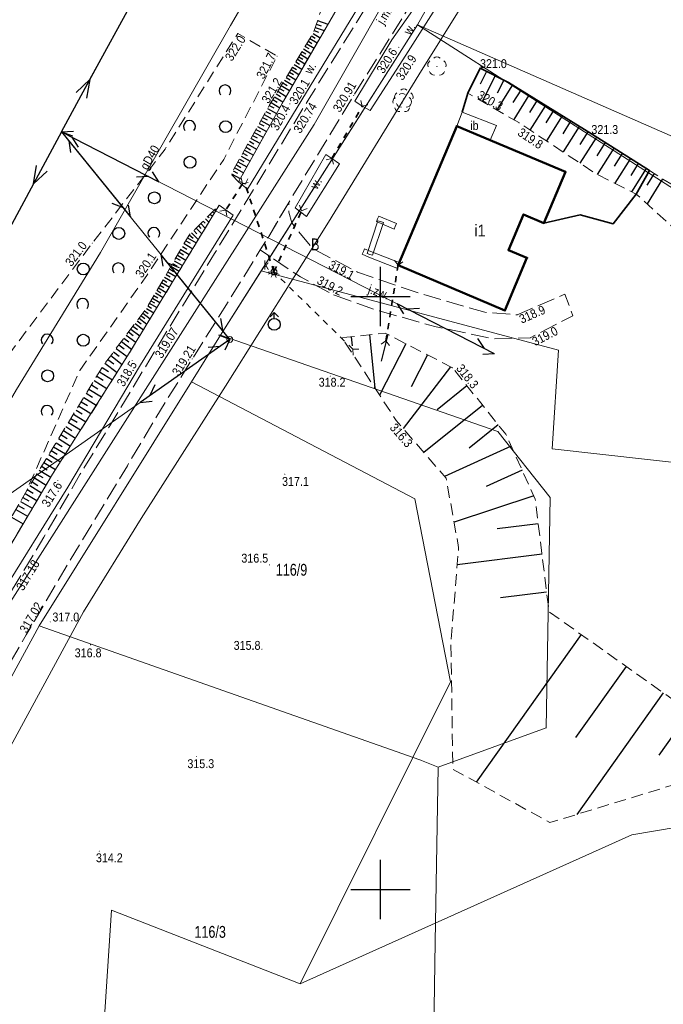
# Model space of a CAD drawing. Header units: metres. Extents: x 7423100 to 7431699, y 5527887 to 5533362.
# Tile 18 of 114: x 7427770 to 7427824, y 5529790 to 5529873. Entities that reach past the tile are written whole.
import ezdxf
from ezdxf.enums import TextEntityAlignment as Align

# ---------------------------------------------------------------- set-up
doc = ezdxf.new("R2010")
doc.units = ezdxf.units.M
doc.header["$MEASUREMENT"] = 0
for name, pattern in [('1.0_0.5', [1.5, 1, -0.5]), ('1.5_0.5', [2, 1.5, -0.5]), ('219-500', [0]), ('otkz_500', [1, 0.5, -0.5]), ('suep_nn_500', [0]), ('sutp_500', [0])]:
    doc.linetypes.add(name, pattern=pattern)
doc.layers.get('0').update_dxf_attribs({"color": 2, "linetype": 'CONTINUOUS', "lineweight": 5})
for name, color, linetype in [('000 Inne (niezydentyfikowane)', 7, 'CONTINUOUS'), ('203-punkt graniczny', 7, 'CONTINUOUS'), ('210-oznaczenie konturu użytku gruntowego', 7, 'CONTINUOUS'), ('211-numer działki ewidencyjnej', 7, 'CONTINUOUS'), ('217-kontur klasyfikacyjny', 7, 'CONTINUOUS'), ('218-kontur użytku gruntowego', 7, 'CONTINUOUS'), ('219-działka ewidencyjna', 7, 'CONTINUOUS'), ('312-budynek ewidencyjny', 7, 'CONTINUOUS'), ('312-oznaczenie budynku ewidencyjnego-Atr117', 7, 'CONTINUOUS'), ('drzewo liściaste', 7, 'CONTINUOUS'), ('hydrant', 7, 'CONTINUOUS'), ('inna budowla', 7, 'CONTINUOUS'), ('inna budowla-Atr17', 7, 'CONTINUOUS'), ('jezdnia', 7, 'CONTINUOUS'), ('jezdnia-Atr17', 7, 'CONTINUOUS'), ('ogrodzenie trwałe', 7, 'CONTINUOUS'), ('pikieta naturalna', 7, 'CONTINUOUS'), ('pikieta naturalna-Atr2', 7, 'CONTINUOUS'), ('pikieta sztuczna', 7, 'CONTINUOUS'), ('pikieta sztuczna-Atr2', 7, 'CONTINUOUS'), ('przepust', 7, 'CONTINUOUS'), ('przewód elektroenergetyczny niskiego napięcia', 7, 'CONTINUOUS'), ('przewód gazowy', 7, 'CONTINUOUS'), ('przewód gazowy-Atr1', 7, 'CONTINUOUS'), ('przewód telekomunikacyjny napowietrzny', 7, 'CONTINUOUS'), ('przewód wodociągowy', 7, 'CONTINUOUS'), ('Punkt budynku', 7, 'CONTINUOUS'), ('rów przydrożny (poligon)', 7, 'CONTINUOUS'), ('rów przydrożny (poligon)-Atr17', 7, 'CONTINUOUS'), ('skarpa nieumocniona', 7, 'CONTINUOUS'), ('studnia kanalizacyjna', 7, 'CONTINUOUS'), ('studnia kanalizacyjna-Atr17', 7, 'CONTINUOUS'), ('słup przewodów napowietrznych', 7, 'CONTINUOUS'), ('Wstawianie ramki sekcyjnej z opisem', 7, 'CONTINUOUS'), ('zadrzewienie  zakrzewienie', 7, 'CONTINUOUS'), ('ściana oporowa (linia)', 7, 'CONTINUOUS')]:
    doc.layers.add(name, color=color, linetype=linetype)
doc.styles.get("Standard").update_dxf_attribs({"font": 'Working1250.shx', "width": 0.75})
doc.linetypes.add('902-500', pattern='A,3.75,0,[1,ksztalty.shx,S=0.5,R=0,X=0,Y=0],3.75', length=7.5)
doc.linetypes.add('otdn_500', pattern='A,5,0,[21,ksztalty.shx,S=0.5,R=0,X=0,Y=0]', length=5)

# ---------------------------------------------------------------- blocks, each defined once
blk = doc.blocks.new('PUNKTBUD')
at = {"color": 0}
blk.add_circle((0, 0), 0.045, dxfattribs=at)
blk = doc.blocks.new('203')
at = {"linetype": 'Continuous', "lineweight": 0}
h = blk.add_hatch(color=0, dxfattribs=at)
edge = h.paths.add_edge_path()
edge.add_arc((0, 0), 0.045, 0, 360)
blk = doc.blocks.new('IB05')
at = {"color": 0, "linetype": 'Continuous', "lineweight": 13}
for q in [(0.354, 0.354), (0.354, -0.354)]:
    blk.add_line((0, 0), q, dxfattribs=at)
blk = doc.blocks.new('PW01')
at = {"linetype": 'Continuous', "lineweight": 13}
h = blk.add_hatch(color=0, dxfattribs=at)
edge = h.paths.add_edge_path()
edge.add_arc((0, 0), 0.045, 0, 360)
blk = doc.blocks.new('OP021')
at = {"linetype": 'Continuous', "lineweight": 13}
h = blk.add_hatch(color=0, dxfattribs=at)
edge = h.paths.add_edge_path()
edge.add_arc((0, 0), 0.05, 0, 360)
at = {"color": 0, "linetype": 'Continuous', "lineweight": 13}
for centre, start, end in [((-0.38, 0.124), 121.308, 202.548), ((0, 0.4), 49.272, 130.728), ((0.38, 0.124), 337.452, 58.692), ((-0.235, -0.324), 193.221, 274.871), ((0.235, -0.324), 265.129, 346.779)]:
    blk.add_arc(centre, 0.4, start, end, dxfattribs=at)
blk = doc.blocks.new('OTZK1')
at = {"color": 0, "linetype": 'Continuous'}
blk.add_circle((0, 0), 0.5, dxfattribs=at)
blk = doc.blocks.new('OTZK2')
at = {"color": 0, "linetype": 'Continuous'}
blk.add_arc((0, 0), 0.5, 318.85, 221.162, dxfattribs=at)
blk = doc.blocks.new('SUTP')
at = {"color": 0, "linetype": 'Continuous'}
for p, q in [((0, 0), (0.866, 0.5)), ((0, 0), (9.232, 0)), ((1.866, -0.5), (1, 0)), ((7.366, -0.5), (8.232, 0)), ((9.232, 0), (8.366, 0.5))]:
    blk.add_line(p, q, dxfattribs=at)
blk = doc.blocks.new('US15')
at = {"color": 0, "linetype": 'Continuous', "lineweight": 13}
blk.add_circle((0, 0), 0.25, dxfattribs=at)
blk = doc.blocks.new('SUWH')
at = {"color": 0, "linetype": 'Continuous'}
for p in [(-0.354, 0.646), (0, 0.5), (0.354, 0.646)]:
    blk.add_line(p, (0, 1), dxfattribs=at)
blk.add_circle((0, 0), 0.5, dxfattribs=at)
blk = doc.blocks.new('SUEP1')
at = {"color": 0, "linetype": 'Continuous'}
for p, q in [((0, 0), (5, 0)), ((5, 0), (3.5, 0.5)), ((5, 0), (3.5, -0.5)), ((5, 0), (15, 0)), ((15, 0), (13.5, 0.5)), ((15, 0), (13.5, -0.5))]:
    blk.add_line(p, q, dxfattribs=at)
blk = doc.blocks.new('RAMKA500K')
at = {"color": 0}
for p, q in [((200, 97.5), (200, 102.5)), ((197.5, 100), (202.5, 100)), ((200, 47.5), (200, 52.5)), ((197.5, 50), (202.5, 50))]:
    blk.add_line(p, q, dxfattribs=at)

msp = doc.modelspace()

# ---------------------------------------------------------------- linework, layer by layer
at = {"layer": '000 Inne (niezydentyfikowane)', "color": 7, "linetype": 'Continuous', "lineweight": 25, "flags": 128}
for points in [[(7427794.69, 5529873.24), (7427795.56, 5529872.94)], [(7427794.4, 5529872.4), (7427794.75, 5529872.28)], [(7427794.49, 5529872.66), (7427795.25, 5529872.4)], [(7427794.58, 5529872.94), (7427794.99, 5529872.8)], [(7427793.91, 5529871.51), (7427794.21, 5529871.32)], [(7427794.04, 5529871.73), (7427794.65, 5529871.36)], [(7427794.18, 5529871.95), (7427794.47, 5529871.76)], [(7427794.31, 5529872.17), (7427794.9, 5529871.8)], [(7427793.37, 5529870.63), (7427793.69, 5529870.44)], [(7427793.51, 5529870.85), (7427794.13, 5529870.47)], [(7427793.64, 5529871.07), (7427793.95, 5529870.88)], [(7427793.77, 5529871.29), (7427794.39, 5529870.91)], [(7427792.98, 5529869.98), (7427793.62, 5529869.59)], [(7427793.11, 5529870.19), (7427793.43, 5529870)], [(7427793.24, 5529870.41), (7427793.87, 5529870.03)], [(7427792.45, 5529869.11), (7427793.11, 5529868.71)], [(7427792.58, 5529869.33), (7427792.91, 5529869.13)], [(7427792.71, 5529869.55), (7427793.37, 5529869.15)], [(7427792.84, 5529869.77), (7427793.17, 5529869.57)], [(7427808.94, 5529868.96), (7427808.4, 5529867.9)], [(7427791.9, 5529868.22), (7427792.59, 5529867.8)], [(7427792.04, 5529868.44), (7427792.38, 5529868.24)], [(7427792.18, 5529868.67), (7427792.85, 5529868.26)], [(7427792.31, 5529868.89), (7427792.65, 5529868.69)], [(7427809.66, 5529868.6), (7427808.57, 5529866.43)], [(7427810.4, 5529868.23), (7427809.84, 5529867.12)], [(7427791.34, 5529867.3), (7427792.05, 5529866.86)], [(7427791.48, 5529867.53), (7427791.83, 5529867.32)], [(7427791.62, 5529867.76), (7427792.32, 5529867.34)], [(7427791.76, 5529867.99), (7427792.11, 5529867.78)], [(7427811.12, 5529867.82), (7427809.81, 5529865.71)], [(7427811.81, 5529867.39), (7427811.16, 5529866.35)], [(7427790.91, 5529866.58), (7427791.27, 5529866.36)], [(7427791.05, 5529866.82), (7427791.77, 5529866.39)], [(7427791.2, 5529867.06), (7427791.55, 5529866.84)], [(7427812.5, 5529866.96), (7427811.22, 5529864.9)], [(7427813.19, 5529866.54), (7427812.55, 5529865.51)], [(7427790.47, 5529865.84), (7427791.23, 5529865.42)], [(7427790.61, 5529866.1), (7427790.99, 5529865.89)], [(7427790.76, 5529866.34), (7427791.5, 5529865.89)], [(7427813.89, 5529866.1), (7427812.59, 5529864.02)], [(7427814.59, 5529865.67), (7427813.94, 5529864.62)], [(7427789.91, 5529864.83), (7427790.67, 5529864.41)], [(7427790.05, 5529865.08), (7427790.43, 5529864.87)], [(7427790.19, 5529865.34), (7427790.95, 5529864.92)], [(7427790.33, 5529865.59), (7427790.71, 5529865.38)], [(7427815.3, 5529865.23), (7427813.98, 5529863.11)], [(7427789.49, 5529864.07), (7427789.87, 5529863.87)], [(7427789.63, 5529864.33), (7427790.39, 5529863.91)], [(7427789.77, 5529864.58), (7427790.15, 5529864.37)], [(7427816.01, 5529864.78), (7427815.35, 5529863.71)], [(7427816.74, 5529864.33), (7427815.39, 5529862.17)], [(7427789.08, 5529863.32), (7427789.83, 5529862.9)], [(7427789.21, 5529863.57), (7427789.59, 5529863.36)], [(7427789.35, 5529863.82), (7427790.11, 5529863.41)], [(7427817.47, 5529863.88), (7427816.79, 5529862.79)], [(7427818.2, 5529863.42), (7427816.81, 5529861.23)], [(7427788.52, 5529862.32), (7427789.27, 5529861.91)], [(7427788.66, 5529862.57), (7427789.03, 5529862.36)], [(7427788.8, 5529862.82), (7427789.55, 5529862.41)], [(7427788.94, 5529863.07), (7427789.31, 5529862.86)], [(7427818.93, 5529862.96), (7427818.24, 5529861.85)], [(7427819.66, 5529862.49), (7427818.26, 5529860.28)], [(7427788.11, 5529861.57), (7427788.48, 5529861.37)], [(7427788.25, 5529861.82), (7427788.99, 5529861.41)], [(7427788.38, 5529862.07), (7427788.76, 5529861.86)], [(7427820.37, 5529862.05), (7427819.69, 5529860.97)], [(7427821.06, 5529861.61), (7427819.74, 5529859.53)], [(7427787.7, 5529860.83), (7427788.44, 5529860.42)], [(7427787.84, 5529861.08), (7427788.21, 5529860.87)], [(7427787.97, 5529861.33), (7427788.72, 5529860.91)], [(7427821.72, 5529861.19), (7427821.09, 5529860.18)], [(7427822.38, 5529860.78), (7427821.15, 5529858.82)], [(7427787.43, 5529860.34), (7427788.16, 5529859.93)], [(7427787.56, 5529860.58), (7427787.93, 5529860.38)], [(7427823.06, 5529860.35), (7427822.44, 5529859.36)], [(7427823.78, 5529859.91), (7427822.47, 5529857.79)], [(7427785.24, 5529856.54), (7427785.52, 5529856.25)], [(7427785.44, 5529856.73), (7427785.55, 5529856.62)], [(7427785.64, 5529856.93), (7427785.82, 5529856.75)], [(7427785.84, 5529857.13), (7427785.9, 5529857.06)], [(7427786.04, 5529857.33), (7427786.12, 5529857.24)], [(7427784.44, 5529855.74), (7427784.92, 5529855.26)], [(7427784.64, 5529855.94), (7427784.85, 5529855.73)], [(7427784.84, 5529856.14), (7427785.22, 5529855.76)], [(7427785.04, 5529856.34), (7427785.2, 5529856.17)], [(7427783.72, 5529854.94), (7427784.46, 5529854.51)], [(7427783.87, 5529855.18), (7427784.2, 5529854.9)], [(7427784.06, 5529855.37), (7427784.63, 5529854.79)], [(7427784.24, 5529855.55), (7427784.5, 5529855.28)], [(7427783.29, 5529854.2), (7427783.65, 5529853.99)], [(7427783.43, 5529854.45), (7427784.16, 5529854.02)], [(7427783.58, 5529854.69), (7427783.94, 5529854.48)], [(7427782.73, 5529853.24), (7427783.09, 5529853.04)], [(7427782.87, 5529853.48), (7427783.58, 5529853.06)], [(7427783.01, 5529853.72), (7427783.37, 5529853.51)], [(7427783.15, 5529853.96), (7427783.87, 5529853.54)], [(7427782.32, 5529852.54), (7427783.02, 5529852.13)], [(7427782.46, 5529852.77), (7427782.81, 5529852.57)], [(7427782.59, 5529853.01), (7427783.3, 5529852.6)], [(7427781.79, 5529851.62), (7427782.46, 5529851.23)], [(7427781.92, 5529851.85), (7427782.26, 5529851.65)], [(7427782.05, 5529852.08), (7427782.74, 5529851.68)], [(7427782.19, 5529852.31), (7427782.53, 5529852.11)], [(7427781.27, 5529850.73), (7427781.93, 5529850.34)], [(7427781.4, 5529850.95), (7427781.73, 5529850.75)], [(7427781.53, 5529851.17), (7427782.19, 5529850.78)], [(7427781.66, 5529851.39), (7427781.99, 5529851.2)], [(7427780.88, 5529850.07), (7427781.21, 5529849.88)], [(7427781.01, 5529850.29), (7427781.66, 5529849.91)], [(7427781.14, 5529850.51), (7427781.47, 5529850.31)], [(7427780.38, 5529849.2), (7427780.69, 5529849.02)], [(7427780.5, 5529849.42), (7427781.14, 5529849.05)], [(7427780.63, 5529849.63), (7427780.95, 5529849.45)], [(7427780.76, 5529849.85), (7427781.4, 5529849.48)], [(7427779.79, 5529848.38), (7427780.11, 5529848.13)], [(7427779.95, 5529848.58), (7427780.57, 5529848.11)], [(7427780.1, 5529848.78), (7427780.4, 5529848.55)], [(7427780.25, 5529848.98), (7427780.88, 5529848.62)], [(7427779.12, 5529847.49), (7427779.49, 5529847.21)], [(7427779.3, 5529847.72), (7427780.01, 5529847.19)], [(7427779.47, 5529847.95), (7427779.81, 5529847.69)], [(7427779.63, 5529848.16), (7427780.3, 5529847.66)], [(7427778.56, 5529846.74), (7427779.36, 5529846.13)], [(7427778.75, 5529847), (7427779.14, 5529846.7)], [(7427778.94, 5529847.25), (7427779.69, 5529846.67)], [(7427797.53, 5529846.6), (7427797.61, 5529845.84)], [(7427799.05, 5529846.77), (7427799.52, 5529842.28)], [(7427800.61, 5529846.8), (7427800.06, 5529844.54)], [(7427777.93, 5529845.91), (7427778.38, 5529845.58)], [(7427778.15, 5529846.2), (7427779.01, 5529845.55)], [(7427778.36, 5529846.47), (7427778.77, 5529846.16)], [(7427796.77, 5529846.52), (7427796.77, 5529846.49)], [(7427802.14, 5529846.01), (7427799.91, 5529841.68)], [(7427777.25, 5529845.01), (7427778.22, 5529844.27)], [(7427777.48, 5529845.32), (7427777.95, 5529844.96)], [(7427777.71, 5529845.62), (7427778.63, 5529844.93)], [(7427803.96, 5529845.07), (7427802.58, 5529842.39)], [(7427776.76, 5529844.36), (7427777.78, 5529843.58)], [(7427777, 5529844.69), (7427777.5, 5529844.31)], [(7427805.9, 5529844.07), (7427801.89, 5529838.87)], [(7427776.07, 5529843.28), (7427776.62, 5529842.94)], [(7427776.29, 5529843.64), (7427777.39, 5529842.97)], [(7427776.52, 5529844.01), (7427777.07, 5529843.67)], [(7427775.63, 5529842.55), (7427776.16, 5529842.22)], [(7427775.85, 5529842.91), (7427776.93, 5529842.25)], [(7427807.28, 5529842.46), (7427804.77, 5529840.45)], [(7427775.18, 5529841.83), (7427775.72, 5529841.5)], [(7427775.4, 5529842.19), (7427776.48, 5529841.53)], [(7427774.53, 5529840.77), (7427775.58, 5529840.12)], [(7427774.75, 5529841.12), (7427775.28, 5529840.8)], [(7427774.97, 5529841.47), (7427776.03, 5529840.82)], [(7427808.6, 5529840.81), (7427803.64, 5529836.85)], [(7427774.1, 5529840.07), (7427775.14, 5529839.43)], [(7427774.32, 5529840.42), (7427774.84, 5529840.1)], [(7427773.68, 5529839.37), (7427774.71, 5529838.74)], [(7427773.89, 5529839.72), (7427774.41, 5529839.4)], [(7427809.91, 5529839.18), (7427807.46, 5529837.22)], [(7427773.05, 5529838.35), (7427773.56, 5529838.03)], [(7427773.26, 5529838.69), (7427774.28, 5529838.06)], [(7427773.47, 5529839.03), (7427773.98, 5529838.71)], [(7427772.64, 5529837.67), (7427773.14, 5529837.36)], [(7427772.84, 5529838.01), (7427773.85, 5529837.39)], [(7427772.02, 5529836.67), (7427773.01, 5529836.06)], [(7427772.23, 5529837), (7427772.72, 5529836.7)], [(7427772.43, 5529837.33), (7427773.43, 5529836.72)], [(7427811, 5529837.39), (7427805.38, 5529834.83)], [(7427771.62, 5529836.01), (7427772.6, 5529835.41)], [(7427771.82, 5529836.34), (7427772.31, 5529836.04)], [(7427771.02, 5529835.03), (7427771.51, 5529834.73)], [(7427771.22, 5529835.36), (7427772.2, 5529834.76)], [(7427771.42, 5529835.68), (7427771.9, 5529835.38)], [(7427811.93, 5529835.35), (7427808.91, 5529833.97)], [(7427770.62, 5529834.38), (7427771.11, 5529834.07)], [(7427770.82, 5529834.71), (7427771.8, 5529834.1)], [(7427770.02, 5529833.38), (7427771.03, 5529832.8)], [(7427770.21, 5529833.72), (7427770.71, 5529833.41)], [(7427770.42, 5529834.05), (7427771.41, 5529833.44)], [(7427769.63, 5529832.71), (7427770.63, 5529832.14)], [(7427769.83, 5529833.04), (7427770.33, 5529832.76)], [(7427812.91, 5529833.19), (7427806.19, 5529830.98)], [(7427769.25, 5529832.04), (7427770.24, 5529831.48)], [(7427769.44, 5529832.37), (7427769.94, 5529832.09)], [(7427768.88, 5529831.38), (7427769.86, 5529830.82)], [(7427813.29, 5529830.84), (7427809.83, 5529830.42)], [(7427813.61, 5529828.26), (7427806.46, 5529827.38)], [(7427814, 5529825.07), (7427810.1, 5529824.59)], [(7427816.91, 5529821.51), (7427808.07, 5529809.06)], [(7427820.69, 5529818.82), (7427816.43, 5529812.82)], [(7427823.82, 5529816.6), (7427816.53, 5529806.34)], [(7427826.06, 5529815.01), (7427823.45, 5529811.33)]]:
    msp.add_lwpolyline(points, dxfattribs=at)
at = {"layer": '217-kontur klasyfikacyjny', "color": 92, "linetype": 'Continuous', "lineweight": 18, "flags": 128}
for points in [[(7427807.79, 5529881.25), (7427803.1, 5529872.88)], [(7427794.41, 5529864.48), (7427803.54, 5529880.49)], [(7427881.31, 5529838.63), (7427803.1, 5529872.88)], [(7427803.1, 5529872.88), (7427833.37, 5529853.49)], [(7427803.1, 5529872.88), (7427881.31, 5529838.63)], [(7427780.58, 5529842.76), (7427794.41, 5529864.48)], [(7427789.94, 5529852.15), (7427786.5, 5529846.73)], [(7427815.01, 5529845.47), (7427789.94, 5529852.15)], [(7427786.5, 5529846.73), (7427784.05, 5529842.81)], [(7427814.46, 5529837.14), (7427815.01, 5529845.47)], [(7427766.66, 5529820.93), (7427780.58, 5529842.76)], [(7427784.05, 5529842.81), (7427771.21, 5529822.23)], [(7427802.88, 5529832.94), (7427784.05, 5529842.81)], [(7427784.05, 5529842.81), (7427802.88, 5529832.94)], [(7427826.78, 5529835.78), (7427814.46, 5529837.14)], [(7427805.89, 5529817.52), (7427802.88, 5529832.94)], [(7427802.88, 5529832.94), (7427805.89, 5529817.52)], [(7427771.21, 5529822.23), (7427768.21, 5529816.71)], [(7427793.23, 5529792.07), (7427805.89, 5529817.52)], [(7427805.89, 5529817.52), (7427793.23, 5529792.07)], [(7427821.19, 5529804.62), (7427845.94, 5529808.81)], [(7427845.94, 5529808.81), (7427821.19, 5529804.62)], [(7427793.23, 5529792.07), (7427821.19, 5529804.62)], [(7427821.19, 5529804.62), (7427793.23, 5529792.07)], [(7427774.82, 5529760.12), (7427777.3, 5529798.26)], [(7427777.3, 5529798.26), (7427774.82, 5529760.12)], [(7427777.3, 5529798.26), (7427793.23, 5529792.07)], [(7427793.23, 5529792.07), (7427777.3, 5529798.26)]]:
    msp.add_lwpolyline(points, dxfattribs=at)
at = {"layer": '218-kontur użytku gruntowego', "color": 3, "linetype": 'Continuous', "lineweight": 18, "flags": 128}
for points in [[(7427803.1, 5529872.88), (7427807.79, 5529881.25)], [(7427807.79, 5529881.25), (7427803.1, 5529872.88)], [(7427794.41, 5529864.48), (7427803.54, 5529880.49)], [(7427803.54, 5529880.49), (7427794.41, 5529864.48)], [(7427789.94, 5529852.15), (7427803.1, 5529872.88)], [(7427803.1, 5529872.88), (7427789.94, 5529852.15)], [(7427881.31, 5529838.63), (7427803.1, 5529872.88)], [(7427803.1, 5529872.88), (7427833.37, 5529853.49)], [(7427833.37, 5529853.49), (7427803.1, 5529872.88)], [(7427803.1, 5529872.88), (7427881.31, 5529838.63)], [(7427780.58, 5529842.76), (7427794.41, 5529864.48)], [(7427794.41, 5529864.48), (7427780.58, 5529842.76)], [(7427786.5, 5529846.73), (7427789.94, 5529852.15)], [(7427789.94, 5529852.15), (7427786.5, 5529846.73)], [(7427815.01, 5529845.47), (7427789.94, 5529852.15)], [(7427789.94, 5529852.15), (7427815.01, 5529845.47)], [(7427784.05, 5529842.81), (7427786.5, 5529846.73)], [(7427786.5, 5529846.73), (7427784.05, 5529842.81)], [(7427814.46, 5529837.14), (7427815.01, 5529845.47)], [(7427815.01, 5529845.47), (7427814.46, 5529837.14)], [(7427766.66, 5529820.93), (7427780.58, 5529842.76)], [(7427780.58, 5529842.76), (7427766.66, 5529820.93)], [(7427771.21, 5529822.23), (7427784.05, 5529842.81)], [(7427784.05, 5529842.81), (7427771.21, 5529822.23)], [(7427784.05, 5529842.81), (7427802.88, 5529832.94)], [(7427802.88, 5529832.94), (7427784.05, 5529842.81)], [(7427826.78, 5529835.78), (7427814.46, 5529837.14)], [(7427814.46, 5529837.14), (7427826.78, 5529835.78)], [(7427802.88, 5529832.94), (7427805.89, 5529817.52)], [(7427805.89, 5529817.52), (7427802.88, 5529832.94)], [(7427768.21, 5529816.71), (7427771.21, 5529822.23)], [(7427771.21, 5529822.23), (7427768.21, 5529816.71)], [(7427805.89, 5529817.52), (7427793.23, 5529792.07)], [(7427793.23, 5529792.07), (7427805.89, 5529817.52)], [(7427821.19, 5529804.62), (7427845.94, 5529808.81)], [(7427845.94, 5529808.81), (7427821.19, 5529804.62)], [(7427793.23, 5529792.07), (7427821.19, 5529804.62)], [(7427821.19, 5529804.62), (7427793.23, 5529792.07)], [(7427774.82, 5529760.12), (7427777.3, 5529798.26)], [(7427777.3, 5529798.26), (7427774.82, 5529760.12)], [(7427777.3, 5529798.26), (7427793.23, 5529792.07)], [(7427793.23, 5529792.07), (7427777.3, 5529798.26)]]:
    msp.add_lwpolyline(points, dxfattribs=at)
at = {"layer": '219-działka ewidencyjna', "color": 7, "linetype": '219-500', "lineweight": 18, "flags": 128}
for points in [[(7427807.79, 5529881.25), (7427803.1, 5529872.88)], [(7427803.54, 5529880.49), (7427794.41, 5529864.48)], [(7427803.1, 5529872.88), (7427786.5, 5529846.73)], [(7427803.1, 5529872.88), (7427833.37, 5529853.49)], [(7427794.41, 5529864.48), (7427780.58, 5529842.76)], [(7427786.5, 5529846.73), (7427784.05, 5529842.81)], [(7427786.5, 5529846.73), (7427809.87, 5529838.62)], [(7427780.58, 5529842.76), (7427766.66, 5529820.93)], [(7427784.05, 5529842.81), (7427771.21, 5529822.23)], [(7427809.87, 5529838.62), (7427814.29, 5529833.04)], [(7427814.29, 5529833.04), (7427813.97, 5529813.63)], [(7427771.21, 5529822.23), (7427768.21, 5529816.71)], [(7427771.21, 5529822.23), (7427803.31, 5529810.95)], [(7427804.85, 5529810.33), (7427813.97, 5529813.63)], [(7427803.31, 5529810.95), (7427804.85, 5529810.33)], [(7427804.85, 5529810.33), (7427804.61, 5529795.57)], [(7427804.27, 5529773.34), (7427804.61, 5529795.57)]]:
    msp.add_lwpolyline(points, dxfattribs=at)
at = {"layer": '312-budynek ewidencyjny', "color": 7, "linetype": 'Continuous', "lineweight": 50, "flags": 128}
for points in [[(7427801.47, 5529852.62), (7427806.44, 5529864.36)], [(7427806.44, 5529864.36), (7427815.59, 5529860.49)], [(7427815.59, 5529860.49), (7427813.76, 5529856.18)], [(7427812.05, 5529856.91), (7427810.78, 5529853.9)], [(7427813.76, 5529856.18), (7427812.05, 5529856.91)], [(7427812.34, 5529853.24), (7427810.46, 5529848.81)], [(7427810.78, 5529853.9), (7427812.34, 5529853.24)], [(7427810.46, 5529848.81), (7427801.47, 5529852.62)]]:
    msp.add_lwpolyline(points, dxfattribs=at)
at = {"layer": 'inna budowla', "color": 7, "linetype": 'Continuous', "lineweight": 18, "flags": 128}
msp.add_lwpolyline([(7427809.25, 5529863.17), (7427809.77, 5529864.41), (7427806.88, 5529865.53), (7427806.44, 5529864.36)], close=True, dxfattribs=at)
at = {"layer": 'jezdnia', "color": 7, "linetype": '1.5_0.5', "lineweight": 18, "flags": 128}
for points in [[(7427759.93, 5529801.24), (7427763.22, 5529808.93), (7427767.43, 5529816.86), (7427770.13, 5529821.47), (7427773.8, 5529827.73), (7427776.13, 5529831.57), (7427778.65, 5529835.73), (7427781.02, 5529839.73), (7427784.12, 5529844.73), (7427787.39, 5529849.93), (7427789.85, 5529853.92), (7427790.52, 5529854.97), (7427792.25, 5529857.91), (7427795.01, 5529862.45), (7427797.73, 5529866.93), (7427800.86, 5529871.91), (7427805.05, 5529878.66), (7427807.29, 5529882.04), (7427811.24, 5529887.56), (7427813.21, 5529890.22), (7427815.78, 5529893.46), (7427819.11, 5529897.17), (7427822.17, 5529900.29), (7427825.24, 5529903.19), (7427827.84, 5529905.45), (7427832.23, 5529908.95), (7427837.72, 5529912.95), (7427842.69, 5529916.48), (7427850.06, 5529921.48), (7427857.15, 5529926.17), (7427862.06, 5529929.29), (7427865.19, 5529931.3), (7427868.24, 5529933.07), (7427872.04, 5529935.09), (7427874.51, 5529936.17), (7427875.58, 5529936.63), (7427876.35, 5529936.93), (7427880.31, 5529938.16), (7427883.21, 5529938.66), (7427886.56, 5529938.84), (7427889.48, 5529938.56), (7427893.55, 5529937.9), (7427900.69, 5529936.19), (7427910.59, 5529933.28), (7427916.46, 5529931.53), (7427920.64, 5529930.35), (7427921.1, 5529933.42), (7427912.15, 5529936.03), (7427903.26, 5529938.57), (7427892.23, 5529941.35), (7427884.81, 5529942.41), (7427882, 5529942.98), (7427879.81, 5529942.79), (7427878.36, 5529942.41), (7427876.77, 5529941.6), (7427874.75, 5529940.53), (7427873.61, 5529939.89), (7427872.24, 5529938.81), (7427868.09, 5529936.6), (7427864.99, 5529934.66), (7427861.92, 5529932.94), (7427857.19, 5529929.87), (7427853.75, 5529927.54), (7427851.09, 5529925.78), (7427844.51, 5529921.38), (7427841.07, 5529919.11), (7427837.68, 5529916.71), (7427834.53, 5529914.55), (7427829.28, 5529910.5), (7427824.58, 5529906.64), (7427820.8, 5529903.22), (7427817.46, 5529899.96), (7427813.76, 5529895.8), (7427810.9, 5529892.49), (7427808.55, 5529889.07), (7427804.88, 5529883.96), (7427802.54, 5529880.53), (7427802.31, 5529880.09), (7427800.14, 5529876.71), (7427799.46, 5529875.53), (7427797.96, 5529873.08), (7427793.97, 5529866.68), (7427789.52, 5529859.37), (7427786, 5529853.62), (7427780.92, 5529845.31), (7427777.16, 5529839.09), (7427774.65, 5529834.99), (7427771.62, 5529829.71), (7427768.59, 5529824.69), (7427765.28, 5529819.04), (7427763.7, 5529816.65), (7427759.9, 5529809.05), (7427757.52, 5529803.28), (7427756.47, 5529800.92), (7427756.33, 5529800.31), (7427754.17, 5529793.57), (7427752.31, 5529786.27), (7427751.48, 5529783), (7427750.3, 5529776.18), (7427748.87, 5529767.72), (7427748.41, 5529763.83), (7427748.4, 5529758.25), (7427747.26, 5529745.16), (7427746.52, 5529737.4), (7427745.44, 5529726.32), (7427744.89, 5529721.44), (7427744.18, 5529714.6), (7427743.77, 5529711.05), (7427742.87, 5529701.98), (7427741.68, 5529689.34), (7427741.36, 5529686.81), (7427741.15, 5529684.77), (7427740.75, 5529683.05), (7427739.08, 5529680.54), (7427737.14, 5529678.71), (7427737.57, 5529676.94), (7427737.6, 5529675.26), (7427740.45, 5529673.38), (7427740.28, 5529664.58), (7427740.4, 5529654.73), (7427740.56, 5529647.5), (7427740.63, 5529636.14), (7427740.62, 5529631.57), (7427740.28, 5529621.89), (7427740.22, 5529621.23), (7427739.64, 5529614.93), (7427738.41, 5529604.87), (7427736.89, 5529595.43), (7427736.05, 5529591.47), (7427733.88, 5529580.59), (7427729.48, 5529559.3), (7427731.98, 5529558.57), (7427734.38, 5529567.38), (7427735.33, 5529571.93), (7427738.92, 5529589.76), (7427739.69, 5529593.78), (7427741.43, 5529604.08), (7427742.19, 5529609.82), (7427742.97, 5529616.86), (7427743.34, 5529621.14), (7427743.69, 5529634.15), (7427743.8, 5529642.92), (7427743.69, 5529646.96), (7427743.62, 5529659.27), (7427743.44, 5529664.69), (7427743.53, 5529674.22), (7427744.26, 5529685.44), (7427745.38, 5529696.71), (7427746.45, 5529707.71), (7427747.08, 5529714.31), (7427747.66, 5529719.33), (7427749.02, 5529731.73), (7427750.23, 5529744.72), (7427751.31, 5529758.3), (7427752.12, 5529767.33), (7427753.41, 5529776.91), (7427755.06, 5529785.14), (7427757.64, 5529794.6)], [(7427792.25, 5529857.91), (7427790.52, 5529854.97), (7427789.85, 5529853.92), (7427793.24, 5529851.64), (7427796.05, 5529850.12), (7427799.66, 5529848.84), (7427804.56, 5529847.47), (7427809.42, 5529846.43), (7427812.62, 5529846.51), (7427816.22, 5529848.37), (7427815.52, 5529850.19), (7427811.51, 5529848.44), (7427808.8, 5529848.66), (7427803.35, 5529850.23), (7427798.04, 5529852.05), (7427794.26, 5529854.03), (7427792.51, 5529856.2), (7427792.27, 5529857.1)]]:
    msp.add_lwpolyline(points, close=True, dxfattribs=at)
at = {"layer": 'ogrodzenie trwałe', "color": 7, "linetype": '902-500', "lineweight": 35, "flags": 128}
msp.add_lwpolyline([(7427813.76, 5529856.18), (7427816.82, 5529856.87), (7427819.61, 5529856.12), (7427821.55, 5529858.62), (7427822.66, 5529860.6), (7427817.77, 5529863.69), (7427810.77, 5529868.04), (7427808.38, 5529869.24), (7427807.34, 5529867.14), (7427806.88, 5529865.53)], dxfattribs=at)
at = {"layer": 'przepust', "color": 7, "linetype": 'otkz_500', "lineweight": 35, "flags": 128}
for points in [[(7427795.89, 5529861.63), (7427798.45, 5529866.03)], [(7427788.35, 5529859.49), (7427786.94, 5529857.28)], [(7427791.01, 5529852.06), (7427788.58, 5529859.45)], [(7427791.01, 5529852.06), (7427793.34, 5529857.22)], [(7427800.45, 5529846.26), (7427801.47, 5529852.62)], [(7427797.67, 5529845.54), (7427791.01, 5529852.06)]]:
    msp.add_lwpolyline(points, dxfattribs=at)
at = {"layer": 'przewód elektroenergetyczny niskiego napięcia', "color": 1, "linetype": 'suep_nn_500', "lineweight": 18, "flags": 128}
for points in [[(7427796.97, 5529907.65), (7427773.1, 5529863.88)], [(7427773.1, 5529863.88), (7427749.25, 5529819.69)]]:
    msp.add_lwpolyline(points, dxfattribs=at)
at = {"layer": 'przewód gazowy', "color": 52, "linetype": 'Continuous', "lineweight": 18, "flags": 128}
msp.add_lwpolyline([(7427751.84, 5529810.08), (7427757.01, 5529821.04), (7427769.3, 5529842.14), (7427776.37, 5529853.71), (7427787.35, 5529872.84), (7427791.82, 5529880.49), (7427798.99, 5529888.62), (7427811.29, 5529903), (7427820.98, 5529912.43), (7427830.48, 5529921.01), (7427838.39, 5529926.9), (7427843.89, 5529930.92), (7427845.65, 5529931.99)], dxfattribs=at)
at = {"layer": 'przewód telekomunikacyjny napowietrzny', "color": 30, "linetype": 'sutp_500', "lineweight": 18, "flags": 128}
for points in [[(7427809.61, 5529845.16), (7427773.1, 5529863.88)], [(7427787.29, 5529846.37), (7427773.1, 5529863.88)], [(7427773.1, 5529863.88), (7427787.29, 5529846.37)], [(7427749.25, 5529819.69), (7427787.29, 5529846.37)]]:
    msp.add_lwpolyline(points, dxfattribs=at)
at = {"layer": 'przewód wodociągowy', "color": 5, "linetype": 'Continuous', "lineweight": 18, "flags": 128}
msp.add_lwpolyline([(7427733.48, 5529720.21), (7427735.25, 5529733.33), (7427737.57, 5529744.07), (7427739.12, 5529751.67), (7427739.78, 5529753.97), (7427743.01, 5529764.83), (7427746.34, 5529777.03), (7427751.05, 5529793.78), (7427757.56, 5529801.58), (7427761.85, 5529803.34), (7427766.62, 5529806.98), (7427767.69, 5529810.1), (7427774.96, 5529823.42), (7427779.8, 5529831.29), (7427786.92, 5529842.42), (7427795.62, 5529856.25), (7427803.23, 5529868.67), (7427810.45, 5529880.28)], dxfattribs=at)
at = {"layer": 'rów przydrożny (poligon)', "color": 7, "linetype": 'Continuous', "lineweight": 18, "flags": 128}
for points in [[(7427799.22, 5529876.22), (7427797.88, 5529876.95), (7427791.8, 5529866.44), (7427788.01, 5529859.65), (7427788.77, 5529859.03), (7427792.96, 5529865.91)], [(7427803.9, 5529875.85), (7427800.96, 5529871.61), (7427797.84, 5529866.44), (7427798.45, 5529866.03), (7427799.12, 5529865.66), (7427802.12, 5529870.34), (7427805.23, 5529875.21)], [(7427795.39, 5529861.97), (7427792.79, 5529857.46), (7427793.76, 5529856.73), (7427796.52, 5529861.18), (7427795.89, 5529861.63)], [(7427759.42, 5529809.44), (7427763.22, 5529817.21), (7427767.67, 5529824.37), (7427773.62, 5529833.92), (7427779.76, 5529844.23), (7427787.56, 5529856.85), (7427786.39, 5529857.68), (7427778.67, 5529844.99), (7427772.35, 5529835.02), (7427766.57, 5529825.3), (7427761.92, 5529818.05), (7427757.99, 5529810.55), (7427755.12, 5529803.49), (7427755.88, 5529803.27), (7427756.77, 5529803.4)]]:
    msp.add_lwpolyline(points, close=True, dxfattribs=at)
at = {"layer": 'skarpa nieumocniona', "color": 7, "linetype": '1.0_0.5', "lineweight": 18, "flags": 128}
for points in [[(7427797.88, 5529876.95), (7427796.03, 5529877.19), (7427794.33, 5529872.2), (7427790.64, 5529866.15), (7427787.4, 5529860.29), (7427788.01, 5529859.65), (7427791.8, 5529866.44)], [(7427797.88, 5529876.95), (7427796.03, 5529877.19), (7427794.33, 5529872.2), (7427790.64, 5529866.15), (7427787.4, 5529860.29), (7427788.01, 5529859.65), (7427791.8, 5529866.44)], [(7427810.77, 5529868.04), (7427808.38, 5529869.24), (7427807.34, 5529867.14), (7427811.68, 5529864.63), (7427818.17, 5529860.33), (7427821.55, 5529858.62), (7427825.92, 5529854.68), (7427828.4, 5529851.42), (7427833.87, 5529848.6), (7427837.4, 5529847.65), (7427838.76, 5529850.97), (7427834.12, 5529852.8), (7427828.05, 5529857.26), (7427822.66, 5529860.6), (7427817.77, 5529863.69)], [(7427810.77, 5529868.04), (7427808.38, 5529869.24), (7427807.34, 5529867.14), (7427811.68, 5529864.63), (7427818.17, 5529860.33), (7427821.55, 5529858.62), (7427825.92, 5529854.68), (7427828.4, 5529851.42), (7427833.87, 5529848.6), (7427837.4, 5529847.65), (7427838.76, 5529850.97), (7427834.12, 5529852.8), (7427828.05, 5529857.26), (7427822.66, 5529860.6), (7427817.77, 5529863.69)], [(7427764.48, 5529823.66), (7427760.95, 5529818.17), (7427757.78, 5529811.55), (7427755.34, 5529805.22), (7427755.12, 5529803.49), (7427757.99, 5529810.55), (7427761.92, 5529818.05), (7427766.57, 5529825.3), (7427772.35, 5529835.02), (7427778.67, 5529844.99), (7427786.39, 5529857.68), (7427783.85, 5529855.16), (7427780.25, 5529848.98), (7427776.63, 5529844.19), (7427770.16, 5529833.63)], [(7427764.48, 5529823.66), (7427760.95, 5529818.17), (7427757.78, 5529811.55), (7427755.34, 5529805.22), (7427755.12, 5529803.49), (7427757.99, 5529810.55), (7427761.92, 5529818.05), (7427766.57, 5529825.3), (7427772.35, 5529835.02), (7427778.67, 5529844.99), (7427786.39, 5529857.68), (7427783.85, 5529855.16), (7427780.25, 5529848.98), (7427776.63, 5529844.19), (7427770.16, 5529833.63)], [(7427806.07, 5529843.98), (7427800.39, 5529846.91), (7427796.75, 5529846.52), (7427801.32, 5529839.53), (7427805.52, 5529834.67), (7427806.58, 5529828.84), (7427805.93, 5529820.86), (7427806.09, 5529810.15), (7427814.28, 5529805.65), (7427831.73, 5529810.98), (7427814.2, 5529823.43), (7427813.04, 5529832.91), (7427810.55, 5529838.38)], [(7427806.07, 5529843.98), (7427800.39, 5529846.91), (7427796.75, 5529846.52), (7427801.32, 5529839.53), (7427805.52, 5529834.67), (7427806.58, 5529828.84), (7427805.93, 5529820.86), (7427806.09, 5529810.15), (7427814.28, 5529805.65), (7427831.73, 5529810.98), (7427814.2, 5529823.43), (7427813.04, 5529832.91), (7427810.55, 5529838.38)]]:
    msp.add_lwpolyline(points, close=True, dxfattribs=at)
at = {"layer": 'zadrzewienie  zakrzewienie', "color": 7, "linetype": '1.0_0.5', "lineweight": 18, "flags": 128}
msp.add_lwpolyline([(7427766.29, 5529841.95), (7427763.72, 5529837.75), (7427757.09, 5529826.56), (7427752.33, 5529815.82), (7427751.84, 5529807.22), (7427755.34, 5529805.22), (7427757.78, 5529811.55), (7427760.95, 5529818.17), (7427764.48, 5529823.66), (7427770.16, 5529833.63), (7427774.64, 5529843.76), (7427780.28, 5529851.75), (7427786.77, 5529861.55), (7427791.27, 5529870.25), (7427787.96, 5529872.16), (7427781.83, 5529862.41), (7427775.69, 5529854.48)], close=True, dxfattribs=at)
at = {"layer": 'ściana oporowa (linia)', "color": 0, "linetype": 'otdn_500', "lineweight": 18}
for p, q in [((7427799.641, 5529856.31), (7427799.74, 5529856.54)), ((7427799.763, 5529856.378), (7427798.853, 5529853.618)), ((7427799.641, 5529856.31), (7427801.131, 5529855.67)), ((7427799.763, 5529856.378), (7427800, 5529856.3)), ((7427801.131, 5529855.67), (7427801.23, 5529855.9)), ((7427798.449, 5529853.552), (7427798.55, 5529853.78)), ((7427798.449, 5529853.552), (7427798.994, 5529853.309)), ((7427798.853, 5529853.618), (7427799.09, 5529853.54)), ((7427798.994, 5529853.309), (7427801.38, 5529852.387)), ((7427801.38, 5529852.387), (7427801.47, 5529852.62))]:
    msp.add_line(p, q, dxfattribs=at)
at = {"layer": 'ściana oporowa (linia)', "color": 0, "lineweight": 18}
for p, q in [((7427799.839, 5529856.77), (7427799.74, 5529856.54)), ((7427799.839, 5529856.77), (7427801.329, 5529856.13)), ((7427800.237, 5529856.222), (7427799.327, 5529853.462)), ((7427800.237, 5529856.222), (7427800, 5529856.3)), ((7427801.329, 5529856.13), (7427801.23, 5529855.9)), ((7427798.651, 5529854.008), (7427798.55, 5529853.78)), ((7427798.651, 5529854.008), (7427799.186, 5529853.771)), ((7427799.327, 5529853.462), (7427799.09, 5529853.54)), ((7427799.186, 5529853.771), (7427801.56, 5529852.853)), ((7427801.56, 5529852.853), (7427801.47, 5529852.62))]:
    msp.add_line(p, q, dxfattribs=at)

# ---------------------------------------------------------------- block references
at = {"layer": '203-punkt graniczny', "color": 7, "linetype": 'Continuous', "lineweight": 18}
for p in [(7427803.1, 5529872.88), (7427794.41, 5529864.48), (7427786.5, 5529846.73), (7427780.58, 5529842.76), (7427784.05, 5529842.81), (7427809.87, 5529838.62), (7427814.29, 5529833.04), (7427771.21, 5529822.23), (7427813.97, 5529813.63), (7427803.31, 5529810.95), (7427804.85, 5529810.33), (7427804.61, 5529795.57)]:
    msp.add_blockref('203', p, dxfattribs=at)
at = {"layer": 'drzewo liściaste', "color": 94, "linetype": 'Continuous', "lineweight": 18}
for p in [(7427804.75, 5529869.38), (7427801.96, 5529866.68), (7427801.82, 5529866.3)]:
    msp.add_blockref('OP021', p, dxfattribs=at)
at = {"layer": 'hydrant', "color": 5, "linetype": 'Continuous', "lineweight": 18}
msp.add_blockref('SUWH', (7427791.03, 5529847.64), dxfattribs=at)
at = {"layer": 'pikieta naturalna', "color": 7, "linetype": 'Continuous', "lineweight": 13}
for p in [(7427787.96, 5529872.16), (7427801.54, 5529870.99), (7427791.27, 5529870.25), (7427802.12, 5529870.34), (7427808.38, 5529869.24), (7427791.8, 5529866.44), (7427807.34, 5529867.14), (7427790.64, 5529866.15), (7427792.35, 5529866.23), (7427811.68, 5529864.63), (7427817.77, 5529863.69), (7427775.69, 5529854.48), (7427780.28, 5529851.75), (7427798.04, 5529852.05), (7427796.05, 5529850.12), (7427811.51, 5529848.44), (7427812.62, 5529846.51), (7427779.06, 5529844.61), (7427795.76, 5529843.28), (7427806.07, 5529843.98), (7427801.32, 5529839.53), (7427791.92, 5529835.01), (7427772.78, 5529834.47), (7427790.63, 5529827.37), (7427772.15, 5529822.56), (7427775.54, 5529820.63), (7427789.99, 5529820.26), (7427784.49, 5529811.21), (7427776.28, 5529803.25)]:
    msp.add_blockref('PW01', p, dxfattribs=at)
at = {"layer": 'pikieta sztuczna', "color": 7, "linetype": 'Continuous', "lineweight": 13}
for p in [(7427793.97, 5529866.68), (7427797.73, 5529866.93), (7427780.92, 5529845.31), (7427784.12, 5529844.73), (7427770.13, 5529821.47)]:
    msp.add_blockref('PW01', p, dxfattribs=at)
at = {"layer": 'przepust', "color": 7, "linetype": 'Continuous', "lineweight": 35}
for p, rotation in [((7427798.45, 5529866.03), 59.808), ((7427795.89, 5529861.63), 239.808), ((7427788.35, 5529859.49), 57.462), ((7427788.58, 5529859.45), 108.202), ((7427786.94, 5529857.28), 237.462), ((7427793.34, 5529857.22), 65.69800000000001), ((7427791.01, 5529852.06), 135.609), ((7427801.47, 5529852.62), 80.889), ((7427791.01, 5529852.06), 245.698), ((7427791.01, 5529852.06), 288.202), ((7427797.67, 5529845.54), 315.609), ((7427800.45, 5529846.26), 260.889)]:
    msp.add_blockref('IB05', p, dxfattribs=dict(at, rotation=rotation))
at = {"layer": 'przewód elektroenergetyczny niskiego napięcia', "color": 1, "linetype": 'Continuous', "lineweight": 18}
for rotation in [61.394, 241.644]:
    msp.add_blockref('SUEP1', (7427773.1, 5529863.88), dxfattribs=dict(at, rotation=rotation))
at = {"layer": 'przewód telekomunikacyjny napowietrzny', "color": 30, "linetype": 'Continuous', "lineweight": 18}
for p, rotation in [((7427773.1, 5529863.88), 309.021), ((7427773.1, 5529863.88), 332.854), ((7427787.29, 5529846.37), 129.021), ((7427809.61, 5529845.16), 152.854), ((7427787.29, 5529846.37), 215.045)]:
    msp.add_blockref('SUTP', p, dxfattribs=dict(at, rotation=rotation))
at = {"layer": 'Punkt budynku', "color": 5, "linetype": 'Continuous', "lineweight": 18}
for p in [(7427806.44, 5529864.36), (7427815.59, 5529860.49), (7427812.05, 5529856.91), (7427813.76, 5529856.18), (7427810.78, 5529853.9), (7427812.34, 5529853.24), (7427801.47, 5529852.62), (7427810.46, 5529848.81)]:
    msp.add_blockref('PUNKTBUD', p, dxfattribs=at)
at = {"layer": 'studnia kanalizacyjna', "color": 34, "linetype": 'Continuous', "lineweight": 18}
msp.add_blockref('US15', (7427791.01, 5529852.06), dxfattribs=at)
at = {"layer": 'słup przewodów napowietrznych', "color": 7, "linetype": 'Continuous', "lineweight": 18}
msp.add_blockref('US15', (7427787.29, 5529846.37), dxfattribs=at)
at = {"layer": 'Wstawianie ramki sekcyjnej z opisem', "color": 7, "linetype": 'Continuous', "lineweight": 13}
msp.add_blockref('RAMKA500K', (7427600, 5529750), dxfattribs=at)
at = {"layer": 'zadrzewienie  zakrzewienie', "color": 7, "linetype": 'Continuous', "lineweight": 18}
for name, p in [('OTZK2', (7427786.884, 5529867.317)), ('OTZK2', (7427783.884, 5529864.317)), ('OTZK1', (7427786.926, 5529864.306)), ('OTZK1', (7427783.926, 5529861.306)), ('OTZK1', (7427780.926, 5529858.306)), ('OTZK1', (7427777.926, 5529855.306)), ('OTZK2', (7427780.884, 5529855.317)), ('OTZK1', (7427774.926, 5529852.306)), ('OTZK2', (7427777.884, 5529852.317)), ('OTZK2', (7427774.884, 5529849.317)), ('OTZK2', (7427771.884, 5529846.317)), ('OTZK1', (7427774.926, 5529846.306)), ('OTZK1', (7427771.926, 5529843.306)), ('OTZK2', (7427771.884, 5529840.317))]:
    msp.add_blockref(name, p, dxfattribs=at)

# ---------------------------------------------------------------- texts
at = {"layer": '210-oznaczenie konturu użytku gruntowego', "color": 3, "linetype": 'Continuous', "lineweight": 18, "width": 0.79}
msp.add_text('B', height=1, dxfattribs=at).set_placement((7427794.14, 5529853.88))
at = {"layer": '211-numer działki ewidencyjnej', "color": 7, "linetype": 'Continuous', "lineweight": 18, "width": 0.79}
for s, p in [('116/9', (7427791.17, 5529826.46)), ('116/3', (7427784.31, 5529795.94))]:
    msp.add_text(s, height=1, dxfattribs=at).set_placement(p)
at = {"layer": '312-oznaczenie budynku ewidencyjnego-Atr117', "color": 7, "width": 0.9}
msp.add_text('i1', height=1, dxfattribs=at).set_placement((7427808.38, 5529855.55), align=Align.MIDDLE_CENTER)
at = {"layer": 'inna budowla-Atr17', "color": 7, "width": 0.9}
msp.add_text('ib', height=0.75, dxfattribs=at).set_placement((7427807.56, 5529864.02))
at = {"layer": 'jezdnia-Atr17', "color": 7, "width": 0.9}
for s, rotation, p in [('j.mb.', 58.059, (7427800.24, 5529872.84)), ('j.zw.', 341.081, (7427798.88, 5529850.3))]:
    msp.add_text(s, height=0.75, rotation=rotation, dxfattribs=at).set_placement(p)
at = {"layer": 'pikieta naturalna-Atr2', "color": 7, "width": 0.9}
for s, rotation, p in [('322.0', 57.841, (7427786.83, 5529870.16)), ('320.6', 57.437, (7427799.61, 5529869.12)), ('321.7', 62.65, (7427789.48, 5529868.6)), ('320.9', 57.339, (7427801.23, 5529868.55)), ('321.2', 58.62, (7427789.91, 5529866.58)), ('320.1', 58.658, (7427792.25, 5529866.49)), ('320.3', 329.957, (7427808.45, 5529867.4)), ('320.4', 60.83, (7427790.66, 5529864.26)), ('319.8', 326.473, (7427811.9, 5529864.25)), ('321.0', 53.122, (7427773.34, 5529852.91)), ('320.1', 56.486, (7427779.26, 5529851.91)), ('319.1', 332.354, (7427795.88, 5529853.08)), ('319.2', 331.59, (7427794.92, 5529851.77)), ('318.9', 23.577, (7427811.6, 5529848.38)), ('319.0', 27.324, (7427812.68, 5529846.46)), ('318.5', 59.224, (7427777.7, 5529842.71)), ('318.3', 308.659, (7427806.91, 5529844.38)), ('316.3', 310.833, (7427801.29, 5529839.39)), ('317.6', 58.076, (7427771.37, 5529832.56))]:
    msp.add_text(s, height=0.75, rotation=rotation, dxfattribs=at).set_placement(p, align=Align.TOP_LEFT)
for s, p in [('321.0', (7427808.38, 5529869.24)), ('321.3', (7427817.77, 5529863.69))]:
    msp.add_text(s, height=0.75, dxfattribs=at).set_placement(p)
for s, p in [('318.2', (7427794.78, 5529843.14)), ('317.1', (7427791.69, 5529834.78)), ('316.5', (7427788.26, 5529828.31)), ('317.0', (7427772.33, 5529823.35)), ('315.8', (7427787.61, 5529820.96)), ('316.8', (7427774.21, 5529820.33)), ('315.3', (7427783.71, 5529810.99)), ('314.2', (7427776, 5529803.06))]:
    msp.add_text(s, height=0.75, dxfattribs=at).set_placement(p, align=Align.TOP_LEFT)
at = {"layer": 'pikieta sztuczna-Atr2', "color": 7, "width": 0.9}
for s, rotation, p in [('320.91', 58.736, (7427795.92, 5529865.84)), ('320.74', 58.669, (7427792.6, 5529864.06)), ('319.07', 58.562, (7427780.92, 5529845.1)), ('319.21', 58.201, (7427782.36, 5529843.63)), ('317.18', 58.885, (7427769.22, 5529825.52)), ('317.02', 59.618, (7427769.51, 5529821.94))]:
    msp.add_text(s, height=0.75, rotation=rotation, dxfattribs=at).set_placement(p, align=Align.TOP_LEFT)
at = {"layer": 'przewód gazowy-Atr1', "color": 40, "width": 0.9}
msp.add_text('gD40', height=0.75, rotation=60.088, dxfattribs=at).set_placement((7427780.32, 5529860.59))
at = {"layer": 'rów przydrożny (poligon)-Atr17', "color": 7, "width": 0.9}
for rotation, p in [(57.437, (7427802.51, 5529871.96)), (59.95, (7427794.16, 5529868.66)), (60.036, (7427794.65, 5529858.95))]:
    msp.add_text('w.', height=0.75, rotation=rotation, dxfattribs=at).set_placement(p)
at = {"layer": 'studnia kanalizacyjna-Atr17', "color": 34, "width": 0.9}
msp.add_text('k', height=0.75, dxfattribs=at).set_placement((7427790.13, 5529852.26))

doc.saveas('drawing.dxf')
